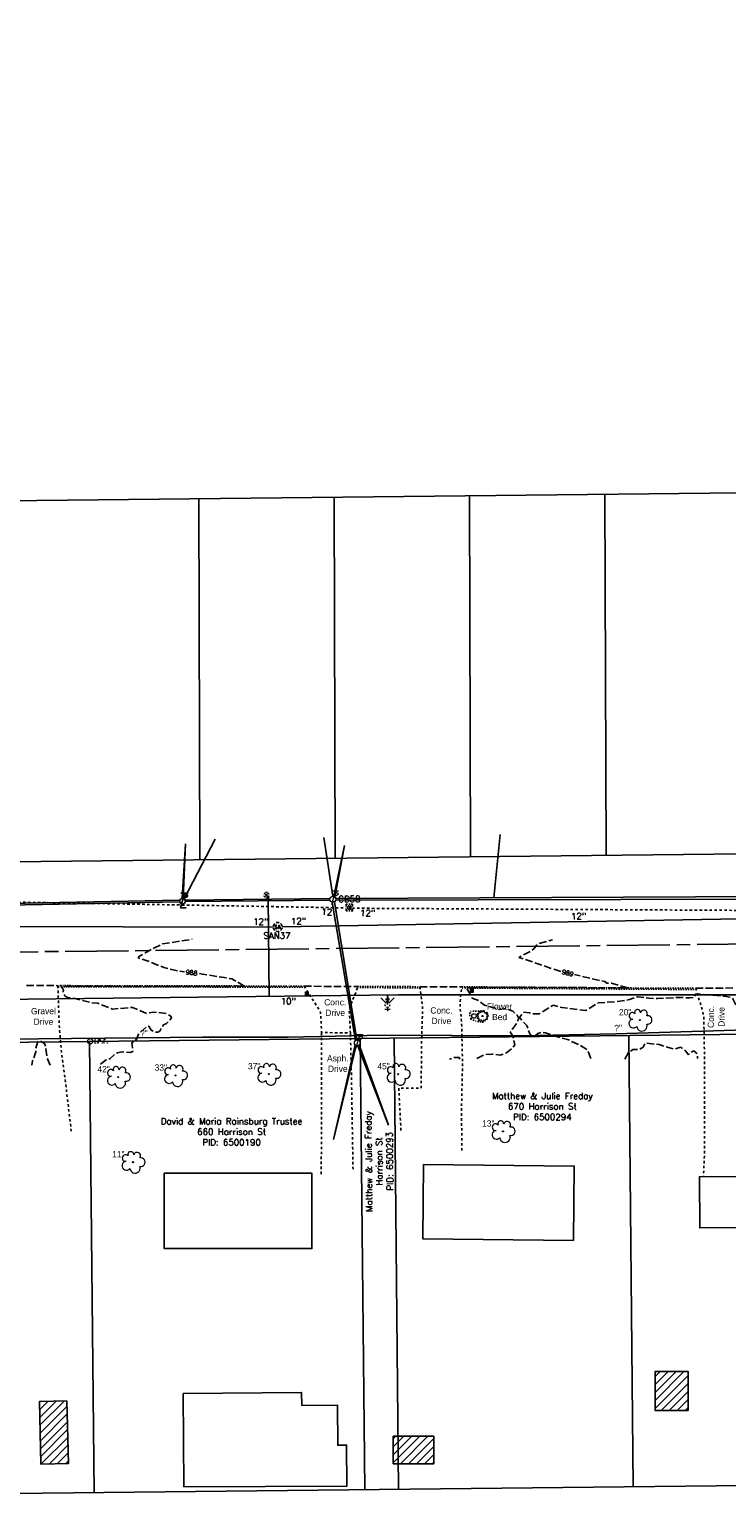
# Model space of a CAD drawing. Extents: x 2300122 to 2305194, y 360020 to 364238.
# Tile 81 of 93: x 2304027 to 2304336, y 362012 to 362663. Entities that reach past the tile are written whole.
import ezdxf
from ezdxf.enums import TextEntityAlignment as Align

# ---------------------------------------------------------------- set-up
doc = ezdxf.new("R2010")
doc.units = 0
doc.header["$LTSCALE"] = 20
doc.header["$MEASUREMENT"] = 0
doc.set_wipeout_variables(frame=1)
for name, pattern in [('CL', [2, 0.3, -0.15, 1.4, -0.15]), ('gasex', [0]), ('OhDOT_USTN1', [0.055, 0.014, -0.041]), ('OhDOT_USTN2', [0.11, 0.069, -0.041]), ('OhDOT_USTN3', [0.22, 0.165, -0.055]), ('OhDOT_USTN5', [0.11, 0.055, -0.055]), ('ohelecex', [0]), ('ohteleex', [0]), ('rowex', [0]), ('sanex', [0]), ('waterex', [0])]:
    doc.linetypes.add(name, pattern=pattern)
for name, color, linetype in [('BD_X_Building', 231, 'Continuous'), ('DR_X_Cells', 151, 'OhDOT_USTN2'), ('DR_X_Storm_Sewer', 151, 'OhDOT_USTN5'), ('DR_X_Text', 7, 'Continuous'), ('DT_X_Contour_Minor', 136, 'OhDOT_USTN3'), ('DT_X_Contour_Text', 7, 'Continuous'), ('DV_X_Property_Line', 7, 'Continuous'), ('PV_X_Curb', 120, 'OhDOT_USTN1'), ('PV_X_Driveway', 7, 'OhDOT_USTN5'), ('PV_X_EOP', 7, 'OhDOT_USTN3'), ('PV_X_Text', 7, 'Continuous'), ('RD_P_Cells', 7, 'Continuous'), ('RD_X_Cells', 7, 'Continuous'), ('RW_X_CL', 6, 'CL'), ('RW_X_Fee_RW', 6, 'rowex'), ('SV_X_Mon_Cells_Found', 7, 'Continuous'), ('SV_X_Text_Name', 7, 'Continuous'), ('UT_X_Electric_Cells', 1, 'Continuous'), ('UT_X_Gas', 2, 'gasex'), ('UT_X_Gas_Text', 7, 'Continuous'), ('UT_X_Overhead_Electric', 1, 'ohelecex'), ('UT_X_Overhead_Telecom', 30, 'ohteleex'), ('UT_X_Sanitary_Cells', 3, 'Continuous'), ('UT_X_Sanitary_Line', 3, 'sanex'), ('UT_X_Sanitary_Text', 7, 'Continuous'), ('UT_X_Water', 133, 'waterex'), ('UT_X_Water_Cells', 133, 'Continuous'), ('UT_X_Water_Text', 7, 'Continuous'), ('VG_X_Cells', 3, 'Continuous'), ('VG_X_Flower_Bed', 3, 'OhDOT_USTN1'), ('VG_X_Text', 7, 'Continuous')]:
    doc.layers.add(name, color=color, linetype=linetype)
doc.layers.add('RD_P_Cells (Construction)', color=7, linetype='Continuous', lineweight=0)
doc.styles.add('Simplex Normal (0.14)', font='Simplex.shx')
doc.styles.add('Straight Normal (0.14) Font 30', font='font30.shx', dxfattribs={"height": 0.14})
doc.styles.add('Straight-Normal', font='font30.shx', dxfattribs={"height": 0.14})

# ---------------------------------------------------------------- blocks, each defined once
blk = doc.blocks.new('smh')
at = {"linetype": 'Continuous', "flags": 128}
for points in [[(-0.33, 0.69), (-0.36, 0.71), (-0.4, 0.74), (-0.51, 0.78), (-0.65, 0.8), (-0.75, 0.8), (-0.79, 0.8), (-0.95, 0.76), (-1.09, 0.69), (-1.18, 0.59), (-1.2, 0.49), (-1.2, 0.41), (-1.18, 0.31), (-1.08, 0.22), (-0.38, -0.16), (-0.32, -0.21), (-0.29, -0.26), (-0.27, -0.33), (-0.27, -0.41), (-0.28, -0.48), (-0.29, -0.53), (-0.32, -0.6), (-0.34, -0.65), (-0.37, -0.69), (-0.41, -0.72), (-0.45, -0.75), (-0.5, -0.77), (-0.53, -0.79), (-0.65, -0.8), (-0.82, -0.8), (-0.94, -0.77), (-1.1, -0.69), (-1.2, -0.61)], [(0.21, -0.8), (0.71, 0.8), (1.2, -0.8)], [(1.08, -0.42), (0.34, -0.42)]]:
    blk.add_lwpolyline(points, dxfattribs=at)
at = {"linetype": 'Continuous'}
for start, end in [(130.0806, 170.07213), (70.05767, 110.10608), (10.01689, 50.03919), (190.01689, 230.03919), (250.05767, 290.04731), (310.01144, 350.02638)]:
    blk.add_arc((0, 0), 2, start, end, dxfattribs=at)
blk = doc.blocks.new('ODOT SANITARY MANHOLE')
blk.add_blockref('smh', (0, 0))
blk = doc.blocks.new('GCB-X')
at = {"layer": 'DR_X_Cells', "color": 121, "linetype": 'Continuous'}
for p, q in [((-0.062, 0.037), (-0.037, 0.037)), ((-0.062, 0.012), (-0.062, 0.037)), ((-0.012, 0.037), (0.012, 0.037)), ((0.023, 0.019), (0.007, 0.019)), ((0.007, 0.019), (0.007, -0.02)), ((0.007, 0.001), (0.024, 0.001)), ((0.037, 0.037), (0.062, 0.037)), ((0.062, 0.012), (0.062, 0.037)), ((-0.062, -0.037), (-0.062, -0.012)), ((-0.062, -0.037), (-0.037, -0.037)), ((-0.012, -0.037), (0.012, -0.037)), ((0.007, -0.02), (0.024, -0.02)), ((0.037, -0.037), (0.062, -0.037)), ((0.062, -0.037), (0.062, -0.012))]:
    blk.add_line(p, q, dxfattribs=at)
at = {"layer": 'DR_X_Cells', "color": 121, "linetype": 'Continuous', "extrusion": (0, 0, -1)}
for centre, radius, start, end in [((-0.014, 0), 0.0458, 344.8107, 15.1893), ((0.018, 0.007), 0.0127, 21.5603, 158.4397), ((-0.02, 0.01), 0.00986, 106.9987, 243.1793), ((-0.02, -0.01), 0.0117, 112.0547, 247.9453)]:
    blk.add_arc(centre, radius, start, end, dxfattribs=at)
at = {"layer": 'DR_X_Cells', "color": 121, "linetype": 'Continuous'}
blk.add_arc((-0.018, -0.007), 0.0127, 201.5603, 338.4397, dxfattribs=at)
blk = doc.blocks.new('ODOT STORM CATCH BASIN SQUARE')
blk.add_blockref('GCB-X', (0, 0))
blk = doc.blocks.new('TREE')
at = {"layer": 'VG_X_Cells', "color": 3, "linetype": 'Continuous', "lineweight": 0}
blk.add_circle((0, 0), 0.012, dxfattribs=at)
for centre, radius, start, end in [((-0.143, -0.077), 0.0987, 96.1722, 320.5737), ((-0.165, 0.093), 0.0735, 39.0625, 279.5412), ((-0.049, 0.168), 0.0658, 354.0047, 205.9741), ((0.091, 0.141), 0.0776, 323.83, 165.0376), ((0.173, 0.002), 0.0957, 259.1453, 101.4596), ((0.047, -0.13), 0.114, 184.9476, 19.4572)]:
    blk.add_arc(centre, radius, start, end, dxfattribs=at)
blk = doc.blocks.new('MBP')
at = {"layer": 'RD_P_Cells', "color": 230, "linetype": 'Continuous', "lineweight": 13, "flags": 128}
blk.add_lwpolyline([(-0.1, 0.061), (0.1, 0.061), (0.1, -0.061), (-0.1, -0.061), (-0.1, 0.061)], close=True, dxfattribs=at)
for points in [[(-0.065, -0.04), (-0.065, 0.04), (-0.036, -0.04), (-0.008, 0.04), (-0.008, -0.04)], [(0.051, 0.003), (0.054, 0.007), (0.056, 0.009), (0.057, 0.01), (0.058, 0.012), (0.059, 0.014), (0.06, 0.016), (0.061, 0.02), (0.061, 0.022), (0.061, 0.025), (0.061, 0.029), (0.059, 0.032), (0.057, 0.034), (0.054, 0.037), (0.052, 0.038), (0.05, 0.039), (0.047, 0.04), (0.016, 0.04), (0.016, -0.04), (0.051, -0.04), (0.055, -0.037), (0.059, -0.034), (0.062, -0.029), (0.064, -0.024), (0.065, -0.018), (0.065, -0.014), (0.064, -0.01), (0.061, -0.005), (0.058, -0.001), (0.051, 0.003), (0.016, 0.003)]]:
    blk.add_lwpolyline(points, dxfattribs=at)
at = {"layer": 'RD_P_Cells (Construction)', "color": 230, "linetype": 'Continuous', "lineweight": 30}
blk.add_point((0, 0), dxfattribs=at)
blk = doc.blocks.new('ODOT MISC MAILBOX')
blk.add_blockref('MBP', (0, 0))
blk = doc.blocks.new('SHRUB')
at = {"layer": 'VG_X_Cells', "color": 3, "linetype": 'Continuous', "lineweight": 0, "flags": 128}
blk.add_lwpolyline([(-0.004, 0.09), (0.026, 0.127), (0.047, 0.075), (0.101, 0.084), (0.084, 0.033), (0.132, 0.003), (0.089, -0.034), (0.101, -0.079), (0.064, -0.076), (0.047, -0.121), (0.026, -0.087), (-0.008, -0.128), (-0.029, -0.083), (-0.08, -0.105), (-0.071, -0.058), (-0.111, -0.062), (-0.088, -0.022), (-0.126, 0.006), (-0.089, 0.019), (-0.119, 0.059), (-0.073, 0.054), (-0.074, 0.106), (-0.037, 0.077), (-0.026, 0.127), (-0.004, 0.09)], dxfattribs=at)
at = {"layer": 'VG_X_Cells', "color": 3, "linetype": 'Continuous', "lineweight": 0}
blk.add_circle((0, 0), 0.0115, dxfattribs=at)
blk = doc.blocks.new('ROCK_anno')
at = {"layer": 'RD_X_Cells', "color": 230, "linetype": 'Continuous', "lineweight": 0, "true_color": 0xfe0060, "flags": 128}
blk.add_lwpolyline([(-1.833, -1.159), (-1.878, 0.821), (-1.128, 1.826), (0.282, 1.901), (1.602, 1.511), (1.962, -0.319), (1.287, -1.804), (-0.678, -1.879), (-1.833, -1.159)], dxfattribs=at)
blk = doc.blocks.new('WSS')
at = {"layer": 'Defpoints', "color": 133, "linetype": 'Continuous', "lineweight": 30}
blk.add_point((0, 0), dxfattribs=at)
at = {"layer": 'UT_X_Water_Cells', "color": 133, "linetype": 'Continuous', "lineweight": 0}
for p, q in [((0.03, 0.11), (-0.03, 0.11)), ((0, 0.07), (0, 0.14)), ((0.02, 0.01), (0.06, -0.01))]:
    blk.add_line(p, q, dxfattribs=at)
at = {"layer": 'UT_X_Water_Cells', "color": 133, "linetype": 'Continuous', "lineweight": 0, "flags": 128}
for points in [[(-0.06, 0.04), (-0.07, 0.03), (-0.07, -0.03), (-0.06, -0.04)], [(-0.06, 0.04), (-0.04, -0.04), (-0.03, 0.04), (-0.01, -0.04), (0, 0.04)], [(0.04, 0.06), (0.03, 0.07), (-0.03, 0.07), (-0.04, 0.06)], [(0.06, -0.04), (0.07, -0.03), (0.07, 0.03), (0.06, 0.04)], [(-0.04, -0.06), (-0.03, -0.07), (0.03, -0.07), (0.04, -0.06)]]:
    blk.add_lwpolyline(points, dxfattribs=at)
at = {"layer": 'UT_X_Water_Cells', "color": 133, "linetype": 'Continuous', "lineweight": 0, "extrusion": (0, 0, -1)}
for centre, radius, start, end in [((-0.03, 0.02), 0.0135, 303.6324, 53.7413), ((-0.04, 0), 0.04, 61.3463, 118.6537), ((-0.04, -0.01), 0.0316, 235.6037, 316.3305), ((-0.04, -0.02), 0.017, 132.0642, 228.5117)]:
    blk.add_arc(centre, radius, start, end, dxfattribs=at)
blk = doc.blocks.new('FH')
at = {"layer": 'Defpoints', "color": 133, "linetype": 'Continuous', "lineweight": 30}
blk.add_point((0, 0), dxfattribs=at)
blk.add_point((0, 0), dxfattribs=at)
at = {"layer": 'UT_X_Water_Cells', "color": 133, "linetype": 'Continuous', "lineweight": 0}
for p, q in [((0.06, 0.103), (-0.06, 0.103)), ((0, 0.06), (0, 0.146)), ((-0.042, -0.042), (-0.146, -0.146)), ((0.042, -0.042), (0.146, -0.146))]:
    blk.add_line(p, q, dxfattribs=at)
for start, end in [(140.021, 184.0629), (68.1395, 112.038), (356.0165, 39.9889), (211.8788, 255.8479), (283.8239, 329.9097)]:
    blk.add_arc((0, 0), 0.06, start, end, dxfattribs=at)
blk = doc.blocks.new('WGV')
at = {"layer": 'Defpoints', "color": 133, "linetype": 'Continuous', "lineweight": 30}
blk.add_point((0, 0), dxfattribs=at)
at = {"layer": 'UT_X_Water_Cells', "color": 133, "linetype": 'Continuous', "lineweight": 0}
for p, q in [((0.032, 0.102), (-0.032, 0.102)), ((0, 0.07), (0, 0.134))]:
    blk.add_line(p, q, dxfattribs=at)
at = {"layer": 'UT_X_Water_Cells', "color": 133, "linetype": 'Continuous', "lineweight": 0, "flags": 128}
blk.add_lwpolyline([(-0.032, 0.041), (-0.016, -0.045), (0, 0.041), (0.016, -0.045), (0.032, 0.041)], dxfattribs=at)
at = {"layer": 'UT_X_Water_Cells', "color": 133, "linetype": 'Continuous', "lineweight": 0, "extrusion": (0, 0, -1)}
blk.add_arc((0, 0), 0.07, 330.01836, 29.98164, dxfattribs=at)
at = {"layer": 'UT_X_Water_Cells', "color": 133, "linetype": 'Continuous', "lineweight": 0}
for start, end in [(60.01836, 120.01574), (330.01836, 29.98164), (239.98426, 299.98164)]:
    blk.add_arc((0, 0), 0.07, start, end, dxfattribs=at)
blk = doc.blocks.new('WMH')
at = {"layer": 'Defpoints', "color": 133, "linetype": 'Continuous', "lineweight": 30}
blk.add_point((0, 0), dxfattribs=at)
at = {"layer": 'UT_X_Water_Cells', "color": 133, "linetype": 'Continuous', "lineweight": 0, "flags": 128}
blk.add_lwpolyline([(-0.037, 0.05), (-0.018, -0.05), (0, 0.05), (0.018, -0.05), (0.037, 0.05)], dxfattribs=at)
at = {"layer": 'UT_X_Water_Cells', "color": 133, "linetype": 'Continuous', "lineweight": 0}
for start, end in [(130.0806, 170.0721), (70.0577, 110.1061), (10.0169, 50.0392), (190.0169, 230.0392), (250.0577, 290.0473), (310.0114, 350.0264)]:
    blk.add_arc((0, 0), 0.1, start, end, dxfattribs=at)
blk = doc.blocks.new('IPF')
at = {"layer": 'SV_X_Mon_Cells_Found', "color": 7, "linetype": 'Continuous', "lineweight": 0, "flags": 128}
for points in [[(0.101, 0.04), (0.118, 0.04)], [(0.11, -0.04), (0.11, 0.04)], [(0.188, -0.04), (0.188, 0.04), (0.214, 0.04), (0.217, 0.039), (0.221, 0.038), (0.223, 0.037), (0.224, 0.036), (0.226, 0.032), (0.228, 0.029), (0.229, 0.024), (0.229, 0.017), (0.229, 0.014), (0.227, 0.01), (0.225, 0.006), (0.223, 0.004), (0.221, 0.003), (0.219, 0.002), (0.214, 0.001), (0.188, 0.001)], [(0.338, 0.04), (0.3, 0.04), (0.3, -0.04)], [(0.3, 0.001), (0.327, 0.001)], [(0.101, -0.04), (0.118, -0.04)], [(0.157, -0.029), (0.16, -0.029), (0.162, -0.031), (0.164, -0.033), (0.164, -0.036), (0.162, -0.039), (0.16, -0.04), (0.157, -0.04), (0.156, -0.039), (0.154, -0.036), (0.154, -0.033), (0.156, -0.031), (0.157, -0.029)], [(0.27, -0.029), (0.273, -0.029), (0.274, -0.031), (0.276, -0.033), (0.276, -0.036), (0.274, -0.039), (0.273, -0.04), (0.27, -0.04), (0.268, -0.039), (0.267, -0.036), (0.267, -0.033), (0.268, -0.031), (0.27, -0.029)], [(0.377, -0.029), (0.38, -0.029), (0.382, -0.031), (0.383, -0.033), (0.383, -0.036), (0.382, -0.039), (0.38, -0.04), (0.377, -0.04), (0.376, -0.039), (0.374, -0.036), (0.374, -0.033), (0.376, -0.031), (0.377, -0.029)]]:
    blk.add_lwpolyline(points, dxfattribs=at)
at = {"layer": 'SV_X_Mon_Cells_Found', "color": 7, "linetype": 'Continuous', "lineweight": 0}
blk.add_circle((0, 0), 0.06, dxfattribs=at)
blk = doc.blocks.new('TLPW')
at = {"linetype": 'Continuous'}
for p, q in [((0.048, 0.18), (-0.04, -0.15)), ((0.128, 0.18), (-0.032, 0.18)), ((0.023, 0.086), (0.083, 0.086)), ((0.04, 0.15), (0.083, 0.15)), ((0.08, -0.15), (-0.04, -0.15))]:
    blk.add_line(p, q, dxfattribs=at)
blk.add_circle((0, 0), 0.065, dxfattribs=at)
at = {"linetype": 'Continuous', "extrusion": (0, 0, -1)}
blk.add_arc((-0.083, 0.118), 0.0319, 88.8767, 271.1233, dxfattribs=at)
blk = doc.blocks.new('ODOT ELEC TELE LIGHT POLE')
blk.add_blockref('TLPW', (0, 0))
blk = doc.blocks.new('ODOT Elec Tele Pole')
at = {"layer": 'UT_X_Electric_Cells', "linetype": 'Continuous', "lineweight": 13}
for p, q in [((0.128, 0.18), (-0.032, 0.18)), ((0.048, 0.18), (-0.032, -0.12)), ((0.023, 0.086), (0.083, 0.086)), ((0.04, 0.15), (0.083, 0.15))]:
    blk.add_line(p, q, dxfattribs=at)
at = {"layer": 'UT_X_Electric_Cells', "linetype": 'Continuous', "lineweight": 0}
blk.add_circle((0, 0), 0.065, dxfattribs=at)
at = {"layer": 'UT_X_Electric_Cells', "linetype": 'Continuous', "lineweight": 13, "extrusion": (0, 0, -1)}
blk.add_arc((-0.083, 0.118), 0.0319, 88.8767, 271.1233, dxfattribs=at)

msp = doc.modelspace()

# ---------------------------------------------------------------- hatches: boundary and pattern name
at = {"layer": 'BD_X_Building'}
h = msp.add_hatch(dxfattribs=at)
h.set_pattern_fill('ANSI31', color=256, scale=20)
h.paths.add_polyline_path([(2304319.33, 362051.2), (2304304.68, 362051.2), (2304304.68, 362068.38), (2304319.33, 362068.38)])
h = msp.add_hatch(dxfattribs=at)
h.set_pattern_fill('ANSI31', color=256, scale=20)
h.paths.add_polyline_path([(2304044.01, 362055.44), (2304031.82, 362055.15), (2304032.48, 362027.33), (2304044.67, 362027.62)])
h = msp.add_hatch(dxfattribs=at)
h.set_pattern_fill('ANSI31', color=256, scale=20)
h.paths.add_polyline_path([(2304188.65, 362039.74), (2304206.55, 362039.74), (2304206.55, 362027.56), (2304188.65, 362027.56)])

# ---------------------------------------------------------------- linework, layer by layer
at = {"layer": 'BD_X_Building', "flags": 128}
for points in [[(2304268.45, 362126.53), (2304201.7, 362127.26), (2304202.06, 362160.18), (2304268.81, 362159.46)], [(2304087.15, 362156.33), (2304152.56, 362156.33), (2304152.56, 362122.96), (2304087.15, 362122.96)], [(2304384, 362132.42), (2304324.45, 362132.12), (2304324.33, 362154.79), (2304341.44, 362154.87), (2304341.46, 362150.8), (2304351.04, 362150.85), (2304351, 362159.07), (2304404.11, 362159.34), (2304404.28, 362125.13), (2304384.04, 362125.03)], [(2304319.33, 362051.2), (2304304.68, 362051.2), (2304304.68, 362068.38), (2304319.33, 362068.38)], [(2304095.47, 362058.65), (2304148, 362059.15), (2304148.05, 362053.43), (2304163.86, 362053.58), (2304164.03, 362035.78), (2304167.97, 362035.82), (2304168.07, 362017.69), (2304095.86, 362017.4)], [(2304044.01, 362055.44), (2304031.82, 362055.15), (2304032.48, 362027.33), (2304044.67, 362027.62)], [(2304188.65, 362039.74), (2304206.55, 362039.74), (2304206.55, 362027.56), (2304188.65, 362027.56)]]:
    msp.add_lwpolyline(points, close=True, dxfattribs=at)
at = {"layer": 'DR_X_Storm_Sewer', "flags": 128}
for points in [[(2303995.98, 362276.93), (2304167.74, 362273.9)], [(2304415.67, 362272.39), (2304170.61, 362273.76)]]:
    msp.add_lwpolyline(points, dxfattribs=at)
at = {"layer": 'DT_X_Contour_Minor', "flags": 128}
for points, elevation in [([(2304058.82, 362204.67), (2304061.43, 362206.58), (2304063.01, 362207.06), (2304065.14, 362209), (2304066.43, 362209.7), (2304068.39, 362210.06), (2304072.04, 362209.89), (2304073.24, 362210.22), (2304072.74, 362214.08), (2304074.77, 362215.64), (2304075.51, 362217.72), (2304079.54, 362221.54), (2304080.29, 362221.42), (2304081.41, 362219.7), (2304083.31, 362218.87), (2304084.28, 362218.83), (2304085.21, 362219.32), (2304086.82, 362222.15), (2304088.19, 362222.73), (2304090.3, 362225.01), (2304090.04, 362225.92), (2304088.11, 362227.09), (2304082.32, 362227.77), (2304079.3, 362227.08), (2304073.05, 362229.82), (2304064.23, 362229.1), (2304057.68, 362231.66), (2304054.72, 362231.89), (2304047.61, 362233.74), (2304044.03, 362234.28), (2304043.06, 362234.93), (2304042.34, 362236.87), (2304042.45, 362237.4), (2304041.49, 362239.18), (2304115.11, 362239.08), (2304122.47, 362239.43), (2304117.11, 362242.45), (2304104.13, 362244.61), (2304093.22, 362245.9), (2304086.96, 362247.46), (2304080.7, 362250.04), (2304075.66, 362251.7), (2304075.69, 362252.22), (2304082.77, 362256.24), (2304086.39, 362257.91), (2304099.48, 362260.01)], 988), ([(2304225.68, 362207.23), (2304229.31, 362209), (2304232.46, 362209.08), (2304235.96, 362208.68), (2304238.86, 362209.74), (2304241.02, 362211.47), (2304242.57, 362213.25), (2304241.66, 362217.06), (2304240.48, 362218.96), (2304243.55, 362223.2), (2304244.25, 362224.89), (2304243.51, 362226.38), (2304241.66, 362228.1), (2304238.99, 362229.1), (2304237.64, 362229.21), (2304235.65, 362228.86), (2304229.02, 362230.78), (2304226.45, 362232.83), (2304223.66, 362233.88), (2304221.38, 362237.93), (2304221.35, 362238.44), (2304227.21, 362238.7), (2304292.51, 362238.5), (2304285.27, 362240.59), (2304283.23, 362240.51), (2304282.39, 362241.25), (2304262.44, 362245.85), (2304244.24, 362251.99), (2304249.56, 362254.73), (2304251.09, 362255.91), (2304251.91, 362257.25), (2304253.2, 362258.14), (2304259.16, 362259.7)], 989), ([(2304276.13, 362207.17), (2304274.9, 362210.8), (2304271.41, 362213.02), (2304265.85, 362215.59), (2304259.08, 362217.43), (2304256.12, 362218.6), (2304254.28, 362218.83), (2304252.7, 362218.2), (2304250.81, 362216.8), (2304250.28, 362216.75), (2304249.06, 362218.32), (2304247.8, 362221.75), (2304244.58, 362225.3), (2304246.51, 362227.69), (2304249.07, 362227.46), (2304250.16, 362226.96), (2304253.38, 362227.02), (2304259.57, 362230.82), (2304263.36, 362229.74), (2304273.91, 362228.37), (2304279.49, 362231.84), (2304289.05, 362232.51), (2304293.39, 362233.31), (2304296.82, 362234.56), (2304301.83, 362233.85), (2304305.78, 362233.7), (2304314.77, 362234.2), (2304319.85, 362234.05), (2304322.21, 362234.34), (2304322.69, 362235.84), (2304335.38, 362234.77), (2304338.83, 362234.13), (2304340.47, 362230.94), (2304342.97, 362230.92), (2304345.4, 362230.36), (2304348.12, 362230.49), (2304354.24, 362231.56), (2304360.86, 362231.94), (2304365, 362232.6), (2304370, 362232.84), (2304377.29, 362231.91), (2304385.16, 362231.86), (2304391.9, 362232.95), (2304394.51, 362235.08), (2304400.65, 362234.65), (2304408.43, 362235.46), (2304410.59, 362233.72), (2304424.95, 362231.64), (2304427.95, 362231.6), (2304437.28, 362232.4), (2304445.88, 362232.11), (2304450.7, 362232.4), (2304455.96, 362233.2), (2304460.46, 362233), (2304472.35, 362233.2), (2304487.86, 362234.3), (2304500.13, 362236.26), (2304505.15, 362236.56), (2304508.82, 362236.25), (2304512.6, 362237.36), (2304518.28, 362236.29), (2304526.39, 362235.96), (2304530.37, 362235.3), (2304533.95, 362234.22), (2304540.31, 362233.06)], 989), ([(2304036.57, 362204.16), (2304035.36, 362206.95), (2304034.51, 362212.66), (2304034.04, 362213.87), (2304031.83, 362215.04), (2304031.16, 362214.75), (2304030.18, 362211.28), (2304030.22, 362210.08), (2304029.23, 362206.91), (2304028.69, 362206.16), (2304028.39, 362204.15)], 988), ([(2304291.32, 362206.94), (2304292.9, 362210.01), (2304294.99, 362211.18), (2304297.89, 362211.25), (2304299.4, 362212.23), (2304300.34, 362214.04), (2304306.53, 362213.32), (2304313.08, 362211.28), (2304315.9, 362212.18), (2304318.3, 362210.4), (2304319.47, 362208.83), (2304320.65, 362209.98), (2304321.86, 362210.56), (2304322.93, 362209.72), (2304323.36, 362208.89), (2304323.45, 362207.1)], 988), ([(2304218.2, 362206.8), (2304217.8, 362207.64), (2304215.67, 362207.63), (2304213.57, 362206.91)], 989)]:
    msp.add_lwpolyline(points, dxfattribs=dict(at, elevation=elevation))
at = {"layer": 'DV_X_Property_Line', "flags": 128}
for points in [[(2303149.32, 362444.9), (2304627.14, 362460.93)], [(2304102.4, 362455.24), (2304102.92, 362295.26)], [(2304162.4, 362455.89), (2304162.91, 362295.91)], [(2304222.4, 362456.54), (2304222.91, 362296.56)], [(2304282.39, 362457.19), (2304282.91, 362297.21)]]:
    msp.add_lwpolyline(points, dxfattribs=at)
at = {"layer": 'DV_X_Property_Line'}
for points in [[(2304053.98, 362214.72), (2304056.01, 362014.73)], [(2304173.97, 362216.02), (2304176, 362016.03)], [(2304188.97, 362216.19), (2304191, 362016.2)], [(2304292.96, 362217.32), (2304294.99, 362017.33)], [(2303816.02, 362012.12), (2304535.18, 362019.94)]]:
    msp.add_lwpolyline(points, dxfattribs=at)
at = {"layer": 'PV_X_Curb', "flags": 128}
for points in [[(2304040, 362239.44), (2304040.48, 362239.44), (2304040.74, 362239.45), (2304041.65, 362239.46), (2304042.21, 362239.46), (2304044.36, 362239.45), (2304051.6, 362239.41), (2304058.9, 362239.36), (2304068.7, 362239.36), (2304078.5, 362239.36), (2304084.51, 362239.38), (2304094.3, 362239.38), (2304103.79, 362239.37), (2304113.2, 362239.32), (2304122.61, 362239.28), (2304132.01, 362239.23), (2304132.28, 362239.23), (2304142.28, 362239.21), (2304142.43, 362239.21), (2304149.1, 362239.21)], [(2304149.42, 362238.71), (2304149.41, 362238.71), (2304142.43, 362238.71), (2304142.28, 362238.71), (2304132.28, 362238.73), (2304132.01, 362238.73), (2304122.6, 362238.78), (2304113.19, 362238.82), (2304103.79, 362238.87), (2304094.31, 362238.88), (2304084.51, 362238.88), (2304078.5, 362238.86), (2304068.7, 362238.86), (2304058.9, 362238.86), (2304051.59, 362238.91), (2304044.36, 362238.95), (2304042.21, 362238.96), (2304041.66, 362238.96), (2304040.75, 362238.95), (2304040.49, 362238.94), (2304040.02, 362238.94)], [(2304200.47, 362238.48), (2304200.18, 362238.48), (2304181.68, 362238.57), (2304173.41, 362238.58), (2304172.83, 362238.58)], [(2304173.03, 362239.08), (2304173.41, 362239.08), (2304181.68, 362239.07), (2304200.18, 362238.98), (2304200.42, 362238.98)], [(2304322.81, 362237.79), (2304322.77, 362237.79), (2304321.95, 362237.79), (2304312.93, 362237.8), (2304293.9, 362237.91), (2304283.06, 362238), (2304258.09, 362238.16), (2304238.37, 362238.28), (2304221.01, 362238.44), (2304220.55, 362238.47), (2304219.58, 362238.4), (2304219.03, 362238.4)], [(2304219.13, 362238.9), (2304219.56, 362238.9), (2304220.55, 362238.97), (2304221.03, 362238.94), (2304238.37, 362238.78), (2304258.1, 362238.66), (2304283.06, 362238.5), (2304293.91, 362238.41), (2304312.94, 362238.3), (2304321.95, 362238.29), (2304322.66, 362238.29)]]:
    msp.add_lwpolyline(points, dxfattribs=at)
at = {"layer": 'PV_X_Driveway', "flags": 128}
for points in [[(2304040, 362239.44), (2304040.21, 362233.35), (2304040.25, 362232.26), (2304040.58, 362222.28), (2304040.58, 362221.93), (2304040.74, 362220), (2304041.54, 362210.03), (2304042.03, 362206.44), (2304043.39, 362196.53), (2304044.87, 362183.87), (2304045.92, 362174.93)], [(2304149.1, 362239.21), (2304154.85, 362230.12), (2304156.4, 362227.68), (2304156.87, 362218.66), (2304166.87, 362218.55), (2304167.8, 362218.54), (2304169.62, 362218.54), (2304169.11, 362229.15), (2304173.03, 362239.08)], [(2304200.42, 362238.98), (2304200.95, 362234.42), (2304201.63, 362229.7), (2304201.63, 362228.71), (2304201.31, 362218.71), (2304201.22, 362215.88), (2304201.16, 362210.83), (2304200.99, 362194.02), (2304191.06, 362194.02), (2304192.08, 362174.37)], [(2304218.98, 362166.39), (2304218.91, 362186.79), (2304219.32, 362204.59), (2304219.11, 362214.59), (2304218.92, 362223.33), (2304218.26, 362229.35), (2304218.28, 362232.62), (2304218.64, 362236.39), (2304219.13, 362238.9)], [(2304322.66, 362238.29), (2304325.52, 362228.92), (2304326.2, 362225.58), (2304326.43, 362216.56), (2304326.5, 362210.19), (2304326.59, 362200.19), (2304326.61, 362198.29), (2304326.59, 362165.94), (2304326.11, 362154.73)], [(2304156.87, 362218.66), (2304156.87, 362208.66), (2304156.87, 362197.18), (2304156.72, 362155.76)], [(2304169.62, 362218.54), (2304170.12, 362198.21), (2304170.8, 362157.2)]]:
    msp.add_lwpolyline(points, dxfattribs=at)
at = {"layer": 'PV_X_EOP', "flags": 128}
for points in [[(2304026.11, 362239.52), (2304027.25, 362239.51), (2304036.54, 362239.46), (2304040, 362239.44)], [(2304149.1, 362239.21), (2304149.41, 362239.21), (2304150.38, 362239.21), (2304150.49, 362239.21), (2304160.03, 362239.11), (2304166.74, 362239.04), (2304171.91, 362239.07), (2304172.74, 362239.08), (2304173.03, 362239.08)], [(2304200.42, 362238.98), (2304201.15, 362238.98), (2304216.39, 362238.9), (2304219.13, 362238.9)], [(2304322.66, 362238.29), (2304322.77, 362238.29), (2304322.84, 362238.29), (2304335.13, 362238.35), (2304339.65, 362238.45)]]:
    msp.add_lwpolyline(points, dxfattribs=at)
at = {"layer": 'RW_X_CL'}
msp.add_lwpolyline([(2301514.43, 362227.11), (2304426.15, 362258.77, 0.409017), (2304672.44, 362506.03), (2304681.71, 363848.88)], format="xyb", dxfattribs=at)
at = {"layer": 'RW_X_Fee_RW'}
msp.add_lwpolyline([(2303813.99, 362212.11), (2304426.59, 362218.77, 0.409017), (2304712.44, 362505.76), (2304715.59, 362962.28, -0.409021), (2304740.32, 362987.11), (2304915.73, 362989.02)], format="xyb", dxfattribs=at)
at = {"layer": 'RW_X_Fee_RW', "flags": 128}
msp.add_lwpolyline([(2303151.02, 362284.91), (2304425.72, 362298.77, 0.409017), (2304632.44, 362506.31), (2304633.43, 362648.84)], format="xyb", dxfattribs=at)
at = {"layer": 'UT_X_Gas', "flags": 128}
msp.add_lwpolyline([(2301772.79, 362190.87), (2301824.9, 362193.44), (2301827.13, 362193.7), (2301902.61, 362195.35), (2301921.71, 362195.72), (2302598.99, 362202.91), (2302619.1, 362201.72), (2302632.56, 362201.74), (2302643.83, 362202.49), (2302649.16, 362203.07), (2303246.6, 362209.14), (2303311.04, 362210.61), (2303395.81, 362210.42), (2303445.16, 362209.52), (2303485.35, 362210.12), (2303530.31, 362210.38), (2303554.76, 362210.36), (2303593.21, 362211.19), (2303662.11, 362212.75), (2303695.58, 362212.77), (2303735.06, 362213.36), (2303784.62, 362214.36), (2303811.68, 362215.19), (2303838.02, 362214.67), (2303875.3, 362215.43), (2303917.3, 362215.05), (2303972.58, 362215.34), (2304075.44, 362216.25), (2304104.03, 362216.67), (2304142.03, 362216.68), (2304183.96, 362217.55), (2304245.48, 362217.15), (2304287.23, 362218.16), (2304340.14, 362219.65), (2304379.55, 362220.13), (2304423.36, 362221.34), (2304467.76, 362223.97), (2304503.52, 362229.16), (2304542.51, 362233.59), (2304572.69, 362236.39), (2304602.18, 362237.84), (2304634.79, 362238.31), (2304632.96, 362260.55), (2304621.31, 362301.47), (2304615.84, 362387.06), (2304619.25, 362457.01), (2304619.37, 362523.24), (2304620.77, 362655.85), (2304621.86, 362779.83), (2304622.72, 362898.51), (2304622.9, 363003.54), (2304623.37, 363096.24), (2304624.3, 363189.54), (2304624.32, 363243.83), (2304624.97, 363348.77), (2304625.89, 363407.3), (2304626.71, 363522.37), (2304627.43, 363634.88), (2304628.03, 363752.22)], dxfattribs=at)
at = {"layer": 'UT_X_Overhead_Electric', "linetype": 'Continuous', "flags": 128}
for points in [[(2304095.95, 362277.94), (2304109.66, 362304.37)], [(2304161.92, 362279.03), (2304157.91, 362305.03)], [(2304233.18, 362278.36), (2304236.06, 362306.43)]]:
    msp.add_lwpolyline(points, dxfattribs=at)
at = {"layer": 'UT_X_Overhead_Electric', "flags": 128}
for points in [[(2304095.08, 362278.18), (2304096.54, 362302.31)], [(2304162.25, 362278.97), (2304167.04, 362301.62)], [(2304096.41, 362277.32), (2304160.59, 362278.03)], [(2304163.11, 362278.05), (2304354.5, 362278.9)], [(2303956.86, 362274.72), (2304093.96, 362277.3)], [(2304162.53, 362276.62), (2304172.53, 362215.39)], [(2304162.1, 362171.23), (2304172.18, 362212.9)], [(2304172.96, 362212.83), (2304186.59, 362177.67)]]:
    msp.add_lwpolyline(points, dxfattribs=at)
at = {"layer": 'UT_X_Overhead_Telecom', "flags": 128}
for points in [[(2304095.51, 362278.14), (2304096.54, 362302.31)], [(2304162.74, 362278.67), (2304167.04, 362301.62)], [(2304096.47, 362276.67), (2304160.6, 362277.36)], [(2304163.1, 362277.37), (2304352.72, 362277.79)], [(2303956.7, 362273.95), (2304093.91, 362276.66)], [(2304161.49, 362276.48), (2304171.87, 362215.11)], [(2304162.1, 362171.23), (2304171.76, 362213.19)], [(2304173.58, 362213.16), (2304186.59, 362177.67)]]:
    msp.add_lwpolyline(points, dxfattribs=at)
at = {"layer": 'UT_X_Sanitary_Line', "flags": 128}
for points in [[(2303803.2, 362266.17), (2304135.39, 362265.43)], [(2304139.39, 362265.47), (2304401.5, 362270.11)]]:
    msp.add_lwpolyline(points, dxfattribs=at)
at = {"layer": 'UT_X_Water'}
for points in [[(2304133.14, 362278.39), (2304133.66, 362234.73)], [(2304186.04, 362231.07), (2304186.16, 362233.35), (2304186.14, 362235.36)]]:
    msp.add_lwpolyline(points, dxfattribs=at)
at = {"layer": 'UT_X_Water', "flags": 128}
msp.add_lwpolyline([(2301812.89, 362166.3), (2301835.68, 362208.87), (2301958.88, 362214.2), (2302176.71, 362217.97), (2302601.03, 362222.56), (2302960.16, 362224.56), (2302985.76, 362223.41), (2303268.27, 362227.45), (2303269.31, 362227.47), (2303774.71, 362231.54), (2303988.37, 362232.98), (2304190.92, 362235.42), (2304405.75, 362235.42), (2304686.61, 362245.13)], dxfattribs=at)
at = {"layer": 'VG_X_Flower_Bed', "flags": 128}
msp.add_lwpolyline([(2304223.11, 362224.57), (2304225.28, 362223.64), (2304228.37, 362223.3), (2304230.19, 362224.63), (2304230.4, 362226.73), (2304228.67, 362228.03), (2304225.74, 362228.21), (2304222.81, 362228), (2304222.34, 362226.67)], close=True, dxfattribs=at)

# ---------------------------------------------------------------- block references
at = {"layer": 'DR_X_Cells', "xscale": 23, "yscale": 40, "zscale": 20, "rotation": 359.4993505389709}
msp.add_blockref('ODOT STORM CATCH BASIN SQUARE', (2304169.18, 362274.02), dxfattribs=at)
at = {"layer": 'RD_X_Cells', "xscale": 10, "yscale": 10, "zscale": 10}
for p, rotation in [((2304223.44, 362237.41), 89.45198681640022), ((2304150.36, 362235.74), 90.04658389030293)]:
    msp.add_blockref('ODOT MISC MAILBOX', p, dxfattribs=dict(at, rotation=rotation))
at = {"layer": 'RD_X_Cells', "xscale": 0.5, "yscale": 0.5, "zscale": 0.5}
msp.add_blockref('ROCK_anno', (2304224.41, 362225.99), dxfattribs=at)
at = {"layer": 'SV_X_Mon_Cells_Found', "xscale": 20, "yscale": 20, "zscale": 20}
msp.add_blockref('IPF', (2304054.31, 362214.76), dxfattribs=at)
at = {"layer": 'UT_X_Electric_Cells'}
for name, p, xscale, yscale, zscale in [('ODOT ELEC TELE LIGHT POLE', (2304095.19, 362276.88), 20, 20, 20), ('ODOT Elec Tele Pole', (2304161.85, 362277.73), 20.00000000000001, 20.00000000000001, 20.00000000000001), ('ODOT Elec Tele Pole', (2304172.69, 362214.1), 20.00000000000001, 20.00000000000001, 20.00000000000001)]:
    msp.add_blockref(name, p, dxfattribs=dict(at, xscale=xscale, yscale=yscale, zscale=zscale))
at = {"layer": 'UT_X_Sanitary_Cells'}
msp.add_blockref('ODOT SANITARY MANHOLE', (2304137.39, 362265.43), dxfattribs=at)
at = {"layer": 'UT_X_Water_Cells'}
for name, p, xscale, yscale, zscale in [('WMH', (2304132.43, 362279.6), 12, 12, 12), ('WSS', (2304133.14, 362278.39), 5, 5, 5)]:
    msp.add_blockref(name, p, dxfattribs=dict(at, xscale=xscale, yscale=yscale, zscale=zscale))
at = {"layer": 'UT_X_Water_Cells', "xscale": 20.00000000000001, "yscale": 20.00000000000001, "zscale": 20.00000000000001, "rotation": 179.7204682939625}
msp.add_blockref('FH', (2304186.04, 362231.07), dxfattribs=at)
at = {"layer": 'UT_X_Water_Cells', "xscale": 10, "yscale": 10}
msp.add_blockref('WGV', (2304186.16, 362233.35), dxfattribs=at)
at = {"layer": 'VG_X_Cells', "xscale": 20, "yscale": 20, "zscale": 20}
for name, p in [('SHRUB', (2304228.18, 362225.99)), ('TREE', (2304297.89, 362224.2)), ('TREE', (2304066.76, 362198.92)), ('TREE', (2304092.11, 362199.65)), ('TREE', (2304133.46, 362200.24)), ('TREE', (2304190.8, 362200.22)), ('TREE', (2304237.24, 362174.86)), ('TREE', (2304073.28, 362161.21))]:
    msp.add_blockref(name, p, dxfattribs=at)

# ---------------------------------------------------------------- texts
at = {"layer": 'DR_X_Text', "insert": (2304169.17, 362277.83), "char_height": 2.8, "attachment_point": 5, "style": 'Simplex Normal (0.14)'}
msp.add_mtext('CB58', dxfattribs=at)
at = {"layer": 'DR_X_Text', "char_height": 2.8, "attachment_point": 5, "style": 'Simplex Normal (0.14)'}
for insert, rotation in [((2304160.16, 362272.13), 357.82431), ((2304177.26, 362271.65), 359.68173)]:
    msp.add_mtext('12"', dxfattribs=dict(at, insert=insert, rotation=rotation))
at = {"layer": 'PV_X_Text', "char_height": 2.8, "attachment_point": 5, "style": 'Straight-Normal'}
for s, insert in [('Conc.\\PDrive', (2304162.9, 362229.73)), ('Gravel\\PDrive', (2304033.6, 362225.8)), ('Conc.\\PDrive', (2304209.95, 362226.12)), ('Asph.\\PDrive', (2304164.04, 362204.92))]:
    msp.add_mtext(s, dxfattribs=dict(at, insert=insert))
at = {"layer": 'PV_X_Text', "insert": (2304331.73, 362225.59), "char_height": 2.8, "attachment_point": 5, "rotation": 90, "style": 'Straight-Normal'}
msp.add_mtext('Conc.\\PDrive', dxfattribs=at)
at = {"layer": 'SV_X_Text_Name', "char_height": 2.8, "width": 77.9146, "attachment_point": 5, "style": 'Simplex Normal (0.14)'}
for s, insert in [('\\pxqc;Matthew & Julie Freday\\P670 Harrison St\\PPID: 6500294', (2304254.69, 362185.93)), ('\\pxqc;David & Maria Rainsburg Trustee\\P660 Harrison St\\PPID: 6500190', (2304116.98, 362174.69))]:
    msp.add_mtext(s, dxfattribs=dict(at, insert=insert))
at = {"layer": 'SV_X_Text_Name', "insert": (2304182.4, 362161.6), "char_height": 2.8, "width": 77.9146, "attachment_point": 5, "rotation": 90.5814, "style": 'Simplex Normal (0.14)'}
msp.add_mtext('\\pxqc;Matthew & Julie Freday\\PHarrison St\\PPID: 6500293', dxfattribs=at)
at = {"layer": 'UT_X_Gas_Text', "style": 'Straight Normal (0.14) Font 30'}
for rotation, p in [(0.85764, (2304078.16, 362218.39)), (1.38437, (2304288.29, 362220.67))]:
    msp.add_text('?"', height=2.8, rotation=rotation, dxfattribs=at).set_placement(p, align=Align.MIDDLE_CENTER)
at = {"layer": 'UT_X_Sanitary_Text', "char_height": 2.8, "attachment_point": 5, "style": 'Simplex Normal (0.14)'}
for insert, rotation in [((2304270.75, 362270.25), 1.01486), ((2304129.87, 362267.86), 359.87388), ((2304146.64, 362268.06), 1.01486)]:
    msp.add_mtext('12"', dxfattribs=dict(at, insert=insert, rotation=rotation))
at = {"layer": 'UT_X_Sanitary_Text', "insert": (2304137.08, 362261.59), "char_height": 2.8, "attachment_point": 5, "style": 'Simplex Normal (0.14)'}
msp.add_mtext('SAN37', dxfattribs=at)
at = {"layer": 'UT_X_Water_Text', "insert": (2304142.13, 362232.58), "char_height": 2.8, "attachment_point": 5, "rotation": 0.69014, "style": 'Simplex Normal (0.14)'}
msp.add_mtext('10"', dxfattribs=at)
at = {"layer": 'VG_X_Text', "style": 'Straight Normal (0.14) Font 30'}
for s, p in [('20"', (2304291.41, 362227.71)), ('42"', (2304060.28, 362202.43)), ('33"', (2304085.63, 362203.16)), ('37"', (2304126.98, 362203.75)), ('45"', (2304184.32, 362203.73)), ('13"', (2304230.76, 362178.37)), ('11"', (2304066.8, 362164.72))]:
    msp.add_text(s, height=2.8, dxfattribs=at).set_placement(p, align=Align.MIDDLE_CENTER)
at = {"layer": 'VG_X_Text', "insert": (2304235.74, 362227.87), "char_height": 2.8, "width": 22.7483, "attachment_point": 5, "style": 'Straight-Normal'}
msp.add_mtext('Flower\\PBed', dxfattribs=at)

# ---------------------------------------------------------------- next in the draw order: wipeouts: each hides what was drawn before it
for points in [[(2304096.07, 362244.3), (2304102.18, 362243.58), (2304102.47, 362246.07), (2304096.37, 362246.79)], [(2304262.75, 362244.51), (2304268.63, 362243.13), (2304269.21, 362245.56), (2304263.32, 362246.95)]]:
    msp.add_wipeout(points).dxf.layer = 'DT_X_Contour_Text'

# ---------------------------------------------------------------- next in the draw order: texts
at = {"layer": 'DT_X_Contour_Text', "style": 'Simplex Normal (0.14)'}
for s, rotation, p in [('988', 353.26362, (2304099.27, 362245.19)), ('989', 346.74367, (2304265.98, 362245.04))]:
    msp.add_text(s, height=2, rotation=rotation, dxfattribs=at).set_placement(p, align=Align.MIDDLE_CENTER)

doc.saveas('drawing.dxf')
